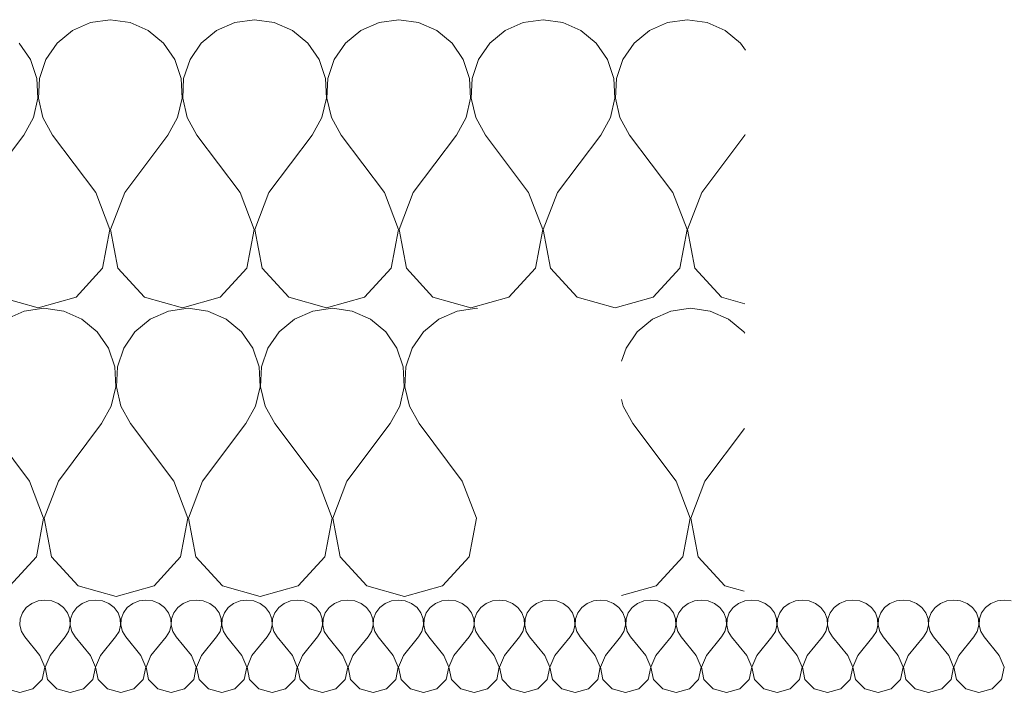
# Model space of a CAD drawing. Header units: millimetres. Extents: x -573548 to 674770, y -246895 to -89040.
# Tile 37 of 199: x 86119 to 86529, y -229926 to -229646. Entities that reach past the tile are written whole.
import ezdxf

# ---------------------------------------------------------------- set-up
doc = ezdxf.new("R2010")
doc.units = ezdxf.units.MM
doc.layers.add('Nowe_Drawing & Figure', color=7, linetype='Continuous')
doc.layers.add('Nowe_Drawing & Figure_Nr_pióra__59', color=8, linetype='Continuous', lineweight=9)

# ---------------------------------------------------------------- blocks, each defined once
blk = doc.blocks.new('*X110', base_point=(494560.37, -64691.1))
at = {"layer": 'Nowe_Drawing & Figure', "color": 21, "linetype": 'Continuous', "lineweight": 13, "true_color": 0xffaaaa}
for p, q in [((497473.08, -27258.48), (497470.85, -27260.17)), ((497475.73, -27257.41), (497473.08, -27258.48)), ((497478.6, -27257.05), (497475.73, -27257.41)), ((497481.47, -27257.41), (497478.6, -27257.05)), ((497484.12, -27258.48), (497481.47, -27257.41)), ((497486.35, -27260.17), (497484.12, -27258.48)), ((497494.08, -27258.48), (497491.85, -27260.17)), ((497496.73, -27257.41), (497494.08, -27258.48)), ((497499.6, -27257.05), (497496.73, -27257.41)), ((497502.47, -27257.41), (497499.6, -27257.05)), ((497505.12, -27258.48), (497502.47, -27257.41)), ((497507.35, -27260.17), (497505.12, -27258.48)), ((497515.08, -27258.48), (497512.85, -27260.17)), ((497517.73, -27257.41), (497515.08, -27258.48)), ((497520.6, -27257.05), (497517.73, -27257.41)), ((497523.47, -27257.41), (497520.6, -27257.05)), ((497526.12, -27258.48), (497523.47, -27257.41)), ((497528.35, -27260.17), (497526.12, -27258.48)), ((497536.08, -27258.48), (497533.85, -27260.17)), ((497538.73, -27257.41), (497536.08, -27258.48)), ((497541.6, -27257.05), (497538.73, -27257.41)), ((497544.47, -27257.41), (497541.6, -27257.05)), ((497547.12, -27258.48), (497544.47, -27257.41)), ((497549.35, -27260.17), (497547.12, -27258.48)), ((497557.08, -27258.48), (497554.85, -27260.17)), ((497559.73, -27257.41), (497557.08, -27258.48)), ((497562.6, -27257.05), (497559.73, -27257.41)), ((497565.47, -27257.41), (497562.6, -27257.05)), ((497568.12, -27258.48), (497565.47, -27257.41)), ((497570.35, -27260.17), (497568.12, -27258.48)), ((497578.08, -27258.48), (497575.85, -27260.17)), ((497580.73, -27257.41), (497578.08, -27258.48)), ((497583.6, -27257.05), (497580.73, -27257.41)), ((497586.47, -27257.41), (497583.6, -27257.05)), ((497589.12, -27258.48), (497586.47, -27257.41)), ((497591.35, -27260.17), (497589.12, -27258.48)), ((497599.08, -27258.48), (497596.85, -27260.17)), ((497601.73, -27257.41), (497599.08, -27258.48)), ((497604.6, -27257.05), (497601.73, -27257.41)), ((497607.47, -27257.41), (497604.6, -27257.05)), ((497610.12, -27258.48), (497607.47, -27257.41)), ((497612.35, -27260.17), (497610.12, -27258.48)), ((497620.08, -27258.48), (497617.85, -27260.17)), ((497622.73, -27257.41), (497620.08, -27258.48)), ((497625.6, -27257.05), (497622.73, -27257.41)), ((497628.47, -27257.41), (497625.6, -27257.05)), ((497631.12, -27258.48), (497628.47, -27257.41)), ((497633.35, -27260.17), (497631.12, -27258.48)), ((497641.08, -27258.48), (497638.85, -27260.17)), ((497643.73, -27257.41), (497641.08, -27258.48)), ((497646.6, -27257.05), (497643.73, -27257.41)), ((497649.47, -27257.41), (497646.6, -27257.05)), ((497652.12, -27258.48), (497649.47, -27257.41)), ((497654.35, -27260.17), (497652.12, -27258.48)), ((497662.08, -27258.48), (497659.85, -27260.17)), ((497664.73, -27257.41), (497662.08, -27258.48)), ((497667.6, -27257.05), (497664.73, -27257.41)), ((497670.47, -27257.41), (497667.6, -27257.05)), ((497673.12, -27258.48), (497670.47, -27257.41)), ((497675.35, -27260.17), (497673.12, -27258.48)), ((497683.08, -27258.48), (497680.85, -27260.17)), ((497685.73, -27257.41), (497683.08, -27258.48)), ((497688.6, -27257.05), (497685.73, -27257.41)), ((497691.47, -27257.41), (497688.6, -27257.05)), ((497694.12, -27258.48), (497691.47, -27257.41)), ((497696.35, -27260.17), (497694.12, -27258.48)), ((497704.08, -27258.48), (497701.85, -27260.17)), ((497706.73, -27257.41), (497704.08, -27258.48)), ((497709.6, -27257.05), (497706.73, -27257.41)), ((497712.47, -27257.41), (497709.6, -27257.05)), ((497715.12, -27258.48), (497712.47, -27257.41)), ((497717.35, -27260.17), (497715.12, -27258.48)), ((497725.08, -27258.48), (497722.85, -27260.17)), ((497727.73, -27257.41), (497725.08, -27258.48)), ((497730.6, -27257.05), (497727.73, -27257.41)), ((497733.47, -27257.41), (497730.6, -27257.05)), ((497736.12, -27258.48), (497733.47, -27257.41)), ((497738.35, -27260.17), (497736.12, -27258.48)), ((497746.08, -27258.48), (497743.85, -27260.17)), ((497748.73, -27257.41), (497746.08, -27258.48)), ((497751.6, -27257.05), (497748.73, -27257.41)), ((497754.47, -27257.41), (497751.6, -27257.05)), ((497757.12, -27258.48), (497754.47, -27257.41)), ((497759.35, -27260.17), (497757.12, -27258.48)), ((497767.08, -27258.48), (497764.85, -27260.17)), ((497769.73, -27257.41), (497767.08, -27258.48)), ((497772.6, -27257.05), (497769.73, -27257.41)), ((497775.47, -27257.41), (497772.6, -27257.05)), ((497778.12, -27258.48), (497775.47, -27257.41)), ((497780.35, -27260.17), (497778.12, -27258.48)), ((497788.08, -27258.48), (497785.85, -27260.17)), ((497790.73, -27257.41), (497788.08, -27258.48)), ((497793.6, -27257.05), (497790.73, -27257.41)), ((497796.47, -27257.41), (497793.6, -27257.05)), ((497799.12, -27258.48), (497796.47, -27257.41)), ((497801.35, -27260.17), (497799.12, -27258.48)), ((497809.08, -27258.48), (497806.85, -27260.17)), ((497811.73, -27257.41), (497809.08, -27258.48)), ((497814.6, -27257.05), (497811.73, -27257.41)), ((497817.47, -27257.41), (497814.6, -27257.05)), ((497820.12, -27258.48), (497817.47, -27257.41)), ((497822.35, -27260.17), (497820.12, -27258.48)), ((497830.08, -27258.48), (497827.85, -27260.17)), ((497832.73, -27257.41), (497830.08, -27258.48)), ((497835.6, -27257.05), (497832.73, -27257.41)), ((497838.47, -27257.41), (497835.6, -27257.05)), ((497841.12, -27258.48), (497838.47, -27257.41)), ((497843.35, -27260.17), (497841.12, -27258.48)), ((497851.08, -27258.48), (497848.85, -27260.17)), ((497853.73, -27257.41), (497851.08, -27258.48)), ((497856.6, -27257.05), (497853.73, -27257.41)), ((497859.47, -27257.41), (497856.6, -27257.05)), ((497862.12, -27258.48), (497859.47, -27257.41)), ((497864.35, -27260.17), (497862.12, -27258.48)), ((497872.08, -27258.48), (497869.85, -27260.17)), ((497874.73, -27257.41), (497872.08, -27258.48)), ((497877.6, -27257.05), (497874.73, -27257.41)), ((497880.47, -27257.41), (497877.6, -27257.05)), ((497469.21, -27262.35), (497468.29, -27264.86)), ((497470.85, -27260.17), (497469.21, -27262.35)), ((497488, -27262.35), (497486.35, -27260.17)), ((497488.92, -27264.86), (497488, -27262.35)), ((497490.21, -27262.35), (497489.29, -27264.86)), ((497491.85, -27260.17), (497490.21, -27262.35)), ((497509, -27262.35), (497507.35, -27260.17)), ((497509.92, -27264.86), (497509, -27262.35)), ((497511.21, -27262.35), (497510.29, -27264.86)), ((497512.85, -27260.17), (497511.21, -27262.35)), ((497530, -27262.35), (497528.35, -27260.17)), ((497530.92, -27264.86), (497530, -27262.35)), ((497532.21, -27262.35), (497531.29, -27264.86)), ((497533.85, -27260.17), (497532.21, -27262.35)), ((497551, -27262.35), (497549.35, -27260.17)), ((497551.92, -27264.86), (497551, -27262.35)), ((497553.21, -27262.35), (497552.29, -27264.86)), ((497554.85, -27260.17), (497553.21, -27262.35)), ((497572, -27262.35), (497570.35, -27260.17)), ((497572.92, -27264.86), (497572, -27262.35)), ((497574.21, -27262.35), (497573.29, -27264.86)), ((497575.85, -27260.17), (497574.21, -27262.35)), ((497593, -27262.35), (497591.35, -27260.17)), ((497593.92, -27264.86), (497593, -27262.35)), ((497595.21, -27262.35), (497594.29, -27264.86)), ((497596.85, -27260.17), (497595.21, -27262.35)), ((497614, -27262.35), (497612.35, -27260.17)), ((497614.92, -27264.86), (497614, -27262.35)), ((497616.21, -27262.35), (497615.29, -27264.86)), ((497617.85, -27260.17), (497616.21, -27262.35)), ((497635, -27262.35), (497633.35, -27260.17)), ((497635.92, -27264.86), (497635, -27262.35)), ((497637.21, -27262.35), (497636.29, -27264.86)), ((497638.85, -27260.17), (497637.21, -27262.35)), ((497656, -27262.35), (497654.35, -27260.17)), ((497656.92, -27264.86), (497656, -27262.35)), ((497658.21, -27262.35), (497657.29, -27264.86)), ((497659.85, -27260.17), (497658.21, -27262.35)), ((497677, -27262.35), (497675.35, -27260.17)), ((497677.92, -27264.86), (497677, -27262.35)), ((497679.21, -27262.35), (497678.29, -27264.86)), ((497680.85, -27260.17), (497679.21, -27262.35)), ((497698, -27262.35), (497696.35, -27260.17)), ((497698.92, -27264.86), (497698, -27262.35)), ((497700.21, -27262.35), (497699.29, -27264.86)), ((497701.85, -27260.17), (497700.21, -27262.35)), ((497719, -27262.35), (497717.35, -27260.17)), ((497719.92, -27264.86), (497719, -27262.35)), ((497721.21, -27262.35), (497720.29, -27264.86)), ((497722.85, -27260.17), (497721.21, -27262.35)), ((497740, -27262.35), (497738.35, -27260.17)), ((497740.92, -27264.86), (497740, -27262.35)), ((497742.21, -27262.35), (497741.29, -27264.86)), ((497743.85, -27260.17), (497742.21, -27262.35)), ((497761, -27262.35), (497759.35, -27260.17)), ((497761.92, -27264.86), (497761, -27262.35)), ((497763.21, -27262.35), (497762.29, -27264.86)), ((497764.85, -27260.17), (497763.21, -27262.35)), ((497782, -27262.35), (497780.35, -27260.17)), ((497782.92, -27264.86), (497782, -27262.35)), ((497784.21, -27262.35), (497783.29, -27264.86)), ((497785.85, -27260.17), (497784.21, -27262.35)), ((497803, -27262.35), (497801.35, -27260.17)), ((497803.92, -27264.86), (497803, -27262.35)), ((497805.21, -27262.35), (497804.29, -27264.86)), ((497806.85, -27260.17), (497805.21, -27262.35)), ((497824, -27262.35), (497822.35, -27260.17)), ((497824.92, -27264.86), (497824, -27262.35)), ((497826.21, -27262.35), (497825.29, -27264.86)), ((497827.85, -27260.17), (497826.21, -27262.35)), ((497845, -27262.35), (497843.35, -27260.17)), ((497845.92, -27264.86), (497845, -27262.35)), ((497847.21, -27262.35), (497846.29, -27264.86)), ((497848.85, -27260.17), (497847.21, -27262.35)), ((497866, -27262.35), (497864.35, -27260.17)), ((497866.92, -27264.86), (497866, -27262.35)), ((497868.21, -27262.35), (497867.29, -27264.86)), ((497869.85, -27260.17), (497868.21, -27262.35)), ((497468.29, -27264.86), (497468.15, -27267.51)), ((497489.06, -27267.51), (497488.92, -27264.86)), ((497489.29, -27264.86), (497489.15, -27267.51)), ((497510.06, -27267.51), (497509.92, -27264.86)), ((497510.29, -27264.86), (497510.15, -27267.51)), ((497531.06, -27267.51), (497530.92, -27264.86)), ((497531.29, -27264.86), (497531.15, -27267.51)), ((497552.06, -27267.51), (497551.92, -27264.86)), ((497552.29, -27264.86), (497552.15, -27267.51)), ((497573.06, -27267.51), (497572.92, -27264.86)), ((497573.29, -27264.86), (497573.15, -27267.51)), ((497594.06, -27267.51), (497593.92, -27264.86)), ((497594.29, -27264.86), (497594.15, -27267.51)), ((497615.06, -27267.51), (497614.92, -27264.86)), ((497615.29, -27264.86), (497615.15, -27267.51)), ((497636.06, -27267.51), (497635.92, -27264.86)), ((497636.29, -27264.86), (497636.15, -27267.51)), ((497657.06, -27267.51), (497656.92, -27264.86)), ((497657.29, -27264.86), (497657.15, -27267.51)), ((497678.06, -27267.51), (497677.92, -27264.86)), ((497678.29, -27264.86), (497678.15, -27267.51)), ((497699.06, -27267.51), (497698.92, -27264.86)), ((497699.29, -27264.86), (497699.15, -27267.51)), ((497720.06, -27267.51), (497719.92, -27264.86)), ((497720.29, -27264.86), (497720.15, -27267.51)), ((497741.06, -27267.51), (497740.92, -27264.86)), ((497741.29, -27264.86), (497741.15, -27267.51)), ((497762.06, -27267.51), (497761.92, -27264.86)), ((497762.29, -27264.86), (497762.15, -27267.51)), ((497783.06, -27267.51), (497782.92, -27264.86)), ((497783.29, -27264.86), (497783.15, -27267.51)), ((497804.06, -27267.51), (497803.92, -27264.86)), ((497804.29, -27264.86), (497804.15, -27267.51)), ((497825.06, -27267.51), (497824.92, -27264.86)), ((497825.29, -27264.86), (497825.15, -27267.51)), ((497846.06, -27267.51), (497845.92, -27264.86)), ((497846.29, -27264.86), (497846.15, -27267.51)), ((497867.06, -27267.51), (497866.92, -27264.86)), ((497867.29, -27264.86), (497867.15, -27267.51)), ((497468.15, -27267.51), (497468.8, -27270.09)), ((497468.8, -27270.09), (497470.2, -27272.41)), ((497487, -27272.41), (497488.41, -27270.09)), ((497488.41, -27270.09), (497489.06, -27267.51)), ((497489.15, -27267.51), (497489.8, -27270.09)), ((497489.8, -27270.09), (497491.2, -27272.41)), ((497508, -27272.41), (497509.41, -27270.09)), ((497509.41, -27270.09), (497510.06, -27267.51)), ((497510.15, -27267.51), (497510.8, -27270.09)), ((497510.8, -27270.09), (497512.2, -27272.41)), ((497529, -27272.41), (497530.41, -27270.09)), ((497530.41, -27270.09), (497531.06, -27267.51)), ((497531.15, -27267.51), (497531.8, -27270.09)), ((497531.8, -27270.09), (497533.2, -27272.41)), ((497550, -27272.41), (497551.41, -27270.09)), ((497551.41, -27270.09), (497552.06, -27267.51)), ((497552.15, -27267.51), (497552.8, -27270.09)), ((497552.8, -27270.09), (497554.2, -27272.41)), ((497571, -27272.41), (497572.41, -27270.09)), ((497572.41, -27270.09), (497573.06, -27267.51)), ((497573.15, -27267.51), (497573.8, -27270.09)), ((497573.8, -27270.09), (497575.2, -27272.41)), ((497592, -27272.41), (497593.41, -27270.09)), ((497593.41, -27270.09), (497594.06, -27267.51)), ((497594.15, -27267.51), (497594.8, -27270.09)), ((497594.8, -27270.09), (497596.2, -27272.41)), ((497613, -27272.41), (497614.41, -27270.09)), ((497614.41, -27270.09), (497615.06, -27267.51)), ((497615.15, -27267.51), (497615.8, -27270.09)), ((497615.8, -27270.09), (497617.2, -27272.41)), ((497634, -27272.41), (497635.41, -27270.09)), ((497635.41, -27270.09), (497636.06, -27267.51)), ((497636.15, -27267.51), (497636.8, -27270.09)), ((497636.8, -27270.09), (497638.2, -27272.41)), ((497655, -27272.41), (497656.41, -27270.09)), ((497656.41, -27270.09), (497657.06, -27267.51)), ((497657.15, -27267.51), (497657.8, -27270.09)), ((497657.8, -27270.09), (497659.2, -27272.41)), ((497676, -27272.41), (497677.41, -27270.09)), ((497677.41, -27270.09), (497678.06, -27267.51)), ((497678.15, -27267.51), (497678.8, -27270.09)), ((497678.8, -27270.09), (497680.2, -27272.41)), ((497697, -27272.41), (497698.41, -27270.09)), ((497698.41, -27270.09), (497699.06, -27267.51)), ((497699.15, -27267.51), (497699.8, -27270.09)), ((497699.8, -27270.09), (497701.2, -27272.41)), ((497718, -27272.41), (497719.41, -27270.09)), ((497719.41, -27270.09), (497720.06, -27267.51)), ((497720.15, -27267.51), (497720.8, -27270.09)), ((497720.8, -27270.09), (497722.2, -27272.41)), ((497739, -27272.41), (497740.41, -27270.09)), ((497740.41, -27270.09), (497741.06, -27267.51)), ((497741.15, -27267.51), (497741.8, -27270.09)), ((497741.8, -27270.09), (497743.2, -27272.41)), ((497760, -27272.41), (497761.41, -27270.09)), ((497761.41, -27270.09), (497762.06, -27267.51)), ((497762.15, -27267.51), (497762.8, -27270.09)), ((497762.8, -27270.09), (497764.2, -27272.41)), ((497781, -27272.41), (497782.41, -27270.09)), ((497782.41, -27270.09), (497783.06, -27267.51)), ((497783.15, -27267.51), (497783.8, -27270.09)), ((497783.8, -27270.09), (497785.2, -27272.41)), ((497802, -27272.41), (497803.41, -27270.09)), ((497803.41, -27270.09), (497804.06, -27267.51)), ((497804.15, -27267.51), (497804.8, -27270.09)), ((497804.8, -27270.09), (497806.2, -27272.41)), ((497823, -27272.41), (497824.41, -27270.09)), ((497824.41, -27270.09), (497825.06, -27267.51)), ((497825.15, -27267.51), (497825.8, -27270.09)), ((497825.8, -27270.09), (497827.2, -27272.41)), ((497844, -27272.41), (497845.41, -27270.09)), ((497845.41, -27270.09), (497846.06, -27267.51)), ((497846.15, -27267.51), (497846.8, -27270.09)), ((497846.8, -27270.09), (497848.2, -27272.41)), ((497865, -27272.41), (497866.41, -27270.09)), ((497866.41, -27270.09), (497867.06, -27267.51)), ((497867.15, -27267.51), (497867.8, -27270.09)), ((497867.8, -27270.09), (497869.2, -27272.41)), ((497476.5, -27280.09), (497470.2, -27272.41)), ((497480.7, -27280.09), (497487, -27272.41)), ((497497.5, -27280.09), (497491.2, -27272.41)), ((497501.7, -27280.09), (497508, -27272.41)), ((497518.5, -27280.09), (497512.2, -27272.41)), ((497522.7, -27280.09), (497529, -27272.41)), ((497539.5, -27280.09), (497533.2, -27272.41)), ((497543.7, -27280.09), (497550, -27272.41)), ((497560.5, -27280.09), (497554.2, -27272.41)), ((497564.7, -27280.09), (497571, -27272.41)), ((497581.5, -27280.09), (497575.2, -27272.41)), ((497585.7, -27280.09), (497592, -27272.41)), ((497602.5, -27280.09), (497596.2, -27272.41)), ((497606.7, -27280.09), (497613, -27272.41)), ((497623.5, -27280.09), (497617.2, -27272.41)), ((497627.7, -27280.09), (497634, -27272.41)), ((497644.5, -27280.09), (497638.2, -27272.41)), ((497648.7, -27280.09), (497655, -27272.41)), ((497665.5, -27280.09), (497659.2, -27272.41)), ((497669.7, -27280.09), (497676, -27272.41)), ((497686.5, -27280.09), (497680.2, -27272.41)), ((497690.7, -27280.09), (497697, -27272.41)), ((497707.5, -27280.09), (497701.2, -27272.41)), ((497711.7, -27280.09), (497718, -27272.41)), ((497728.5, -27280.09), (497722.2, -27272.41)), ((497732.7, -27280.09), (497739, -27272.41)), ((497749.5, -27280.09), (497743.2, -27272.41)), ((497753.7, -27280.09), (497760, -27272.41)), ((497770.5, -27280.09), (497764.2, -27272.41)), ((497774.7, -27280.09), (497781, -27272.41)), ((497791.5, -27280.09), (497785.2, -27272.41)), ((497795.7, -27280.09), (497802, -27272.41)), ((497812.5, -27280.09), (497806.2, -27272.41)), ((497816.7, -27280.09), (497823, -27272.41)), ((497833.5, -27280.09), (497827.2, -27272.41)), ((497837.7, -27280.09), (497844, -27272.41)), ((497854.5, -27280.09), (497848.2, -27272.41)), ((497858.7, -27280.09), (497865, -27272.41)), ((497875.5, -27280.09), (497869.2, -27272.41)), ((497478.56, -27284.98), (497476.5, -27280.09)), ((497480.7, -27280.09), (497478.65, -27284.98)), ((497499.56, -27284.98), (497497.5, -27280.09)), ((497501.7, -27280.09), (497499.65, -27284.98)), ((497520.56, -27284.98), (497518.5, -27280.09)), ((497522.7, -27280.09), (497520.65, -27284.98)), ((497541.56, -27284.98), (497539.5, -27280.09)), ((497543.7, -27280.09), (497541.65, -27284.98)), ((497562.56, -27284.98), (497560.5, -27280.09)), ((497564.7, -27280.09), (497562.65, -27284.98)), ((497583.56, -27284.98), (497581.5, -27280.09)), ((497585.7, -27280.09), (497583.65, -27284.98)), ((497604.56, -27284.98), (497602.5, -27280.09)), ((497606.7, -27280.09), (497604.65, -27284.98)), ((497625.56, -27284.98), (497623.5, -27280.09)), ((497627.7, -27280.09), (497625.65, -27284.98)), ((497646.56, -27284.98), (497644.5, -27280.09)), ((497648.7, -27280.09), (497646.65, -27284.98)), ((497667.56, -27284.98), (497665.5, -27280.09)), ((497669.7, -27280.09), (497667.65, -27284.98)), ((497688.56, -27284.98), (497686.5, -27280.09)), ((497690.7, -27280.09), (497688.65, -27284.98)), ((497709.56, -27284.98), (497707.5, -27280.09)), ((497711.7, -27280.09), (497709.65, -27284.98)), ((497730.56, -27284.98), (497728.5, -27280.09)), ((497732.7, -27280.09), (497730.65, -27284.98)), ((497751.56, -27284.98), (497749.5, -27280.09)), ((497753.7, -27280.09), (497751.65, -27284.98)), ((497772.56, -27284.98), (497770.5, -27280.09)), ((497774.7, -27280.09), (497772.65, -27284.98)), ((497793.56, -27284.98), (497791.5, -27280.09)), ((497795.7, -27280.09), (497793.65, -27284.98)), ((497814.56, -27284.98), (497812.5, -27280.09)), ((497816.7, -27280.09), (497814.65, -27284.98)), ((497835.56, -27284.98), (497833.5, -27280.09)), ((497837.7, -27280.09), (497835.65, -27284.98)), ((497856.56, -27284.98), (497854.5, -27280.09)), ((497858.7, -27280.09), (497856.65, -27284.98)), ((497877.56, -27284.98), (497875.5, -27280.09)), ((497477.5, -27290.14), (497478.56, -27284.98)), ((497478.65, -27284.98), (497479.71, -27290.14)), ((497498.5, -27290.14), (497499.56, -27284.98)), ((497499.65, -27284.98), (497500.71, -27290.14)), ((497519.5, -27290.14), (497520.56, -27284.98)), ((497520.65, -27284.98), (497521.71, -27290.14)), ((497540.5, -27290.14), (497541.56, -27284.98)), ((497541.65, -27284.98), (497542.71, -27290.14)), ((497561.5, -27290.14), (497562.56, -27284.98)), ((497562.65, -27284.98), (497563.71, -27290.14)), ((497582.5, -27290.14), (497583.56, -27284.98)), ((497583.65, -27284.98), (497584.71, -27290.14)), ((497603.5, -27290.14), (497604.56, -27284.98)), ((497604.65, -27284.98), (497605.71, -27290.14)), ((497624.5, -27290.14), (497625.56, -27284.98)), ((497625.65, -27284.98), (497626.71, -27290.14)), ((497645.5, -27290.14), (497646.56, -27284.98)), ((497646.65, -27284.98), (497647.71, -27290.14)), ((497666.5, -27290.14), (497667.56, -27284.98)), ((497667.65, -27284.98), (497668.71, -27290.14)), ((497687.5, -27290.14), (497688.56, -27284.98)), ((497688.65, -27284.98), (497689.71, -27290.14)), ((497708.5, -27290.14), (497709.56, -27284.98)), ((497709.65, -27284.98), (497710.71, -27290.14)), ((497729.5, -27290.14), (497730.56, -27284.98)), ((497730.65, -27284.98), (497731.71, -27290.14)), ((497750.5, -27290.14), (497751.56, -27284.98)), ((497751.65, -27284.98), (497752.71, -27290.14)), ((497771.5, -27290.14), (497772.56, -27284.98)), ((497772.65, -27284.98), (497773.71, -27290.14)), ((497792.5, -27290.14), (497793.56, -27284.98)), ((497793.65, -27284.98), (497794.71, -27290.14)), ((497813.5, -27290.14), (497814.56, -27284.98)), ((497814.65, -27284.98), (497815.71, -27290.14)), ((497834.5, -27290.14), (497835.56, -27284.98)), ((497835.65, -27284.98), (497836.71, -27290.14)), ((497855.5, -27290.14), (497856.56, -27284.98)), ((497856.65, -27284.98), (497857.71, -27290.14)), ((497876.5, -27290.14), (497877.56, -27284.98)), ((497473.62, -27294.01), (497477.5, -27290.14)), ((497479.71, -27290.14), (497483.58, -27294.01)), ((497494.62, -27294.01), (497498.5, -27290.14)), ((497500.71, -27290.14), (497504.58, -27294.01)), ((497515.62, -27294.01), (497519.5, -27290.14)), ((497521.71, -27290.14), (497525.58, -27294.01)), ((497536.62, -27294.01), (497540.5, -27290.14)), ((497542.71, -27290.14), (497546.58, -27294.01)), ((497557.62, -27294.01), (497561.5, -27290.14)), ((497563.71, -27290.14), (497567.58, -27294.01)), ((497578.62, -27294.01), (497582.5, -27290.14)), ((497584.71, -27290.14), (497588.58, -27294.01)), ((497599.62, -27294.01), (497603.5, -27290.14)), ((497605.71, -27290.14), (497609.58, -27294.01)), ((497620.62, -27294.01), (497624.5, -27290.14)), ((497626.71, -27290.14), (497630.58, -27294.01)), ((497641.62, -27294.01), (497645.5, -27290.14)), ((497647.71, -27290.14), (497651.58, -27294.01)), ((497662.62, -27294.01), (497666.5, -27290.14)), ((497668.71, -27290.14), (497672.58, -27294.01)), ((497683.62, -27294.01), (497687.5, -27290.14)), ((497689.71, -27290.14), (497693.58, -27294.01)), ((497704.62, -27294.01), (497708.5, -27290.14)), ((497710.71, -27290.14), (497714.58, -27294.01)), ((497725.62, -27294.01), (497729.5, -27290.14)), ((497731.71, -27290.14), (497735.58, -27294.01)), ((497746.62, -27294.01), (497750.5, -27290.14)), ((497752.71, -27290.14), (497756.58, -27294.01)), ((497767.62, -27294.01), (497771.5, -27290.14)), ((497773.71, -27290.14), (497777.58, -27294.01)), ((497788.62, -27294.01), (497792.5, -27290.14)), ((497794.71, -27290.14), (497798.58, -27294.01)), ((497809.62, -27294.01), (497813.5, -27290.14)), ((497815.71, -27290.14), (497819.58, -27294.01)), ((497830.62, -27294.01), (497834.5, -27290.14)), ((497836.71, -27290.14), (497840.58, -27294.01)), ((497851.62, -27294.01), (497855.5, -27290.14)), ((497857.71, -27290.14), (497861.58, -27294.01)), ((497872.62, -27294.01), (497876.5, -27290.14)), ((497462.58, -27294.01), (497468.1, -27295.45)), ((497468.1, -27295.45), (497473.62, -27294.01)), ((497483.58, -27294.01), (497489.1, -27295.45)), ((497489.1, -27295.45), (497494.62, -27294.01)), ((497504.58, -27294.01), (497510.1, -27295.45)), ((497510.1, -27295.45), (497515.62, -27294.01)), ((497525.58, -27294.01), (497531.1, -27295.45)), ((497531.1, -27295.45), (497536.62, -27294.01)), ((497546.58, -27294.01), (497552.1, -27295.45)), ((497552.1, -27295.45), (497557.62, -27294.01)), ((497567.58, -27294.01), (497573.1, -27295.45)), ((497573.1, -27295.45), (497578.62, -27294.01)), ((497588.58, -27294.01), (497594.1, -27295.45)), ((497594.1, -27295.45), (497599.62, -27294.01)), ((497609.58, -27294.01), (497615.1, -27295.45)), ((497615.1, -27295.45), (497620.62, -27294.01)), ((497630.58, -27294.01), (497636.1, -27295.45)), ((497636.1, -27295.45), (497641.62, -27294.01)), ((497651.58, -27294.01), (497657.1, -27295.45)), ((497657.1, -27295.45), (497662.62, -27294.01)), ((497672.58, -27294.01), (497678.1, -27295.45)), ((497678.1, -27295.45), (497683.62, -27294.01)), ((497693.58, -27294.01), (497699.1, -27295.45)), ((497699.1, -27295.45), (497704.62, -27294.01)), ((497714.58, -27294.01), (497720.1, -27295.45)), ((497720.1, -27295.45), (497725.62, -27294.01)), ((497735.58, -27294.01), (497741.1, -27295.45)), ((497741.1, -27295.45), (497746.62, -27294.01)), ((497756.58, -27294.01), (497762.1, -27295.45)), ((497762.1, -27295.45), (497767.62, -27294.01)), ((497777.58, -27294.01), (497783.1, -27295.45)), ((497783.1, -27295.45), (497788.62, -27294.01)), ((497798.58, -27294.01), (497804.1, -27295.45)), ((497804.1, -27295.45), (497809.62, -27294.01)), ((497819.58, -27294.01), (497825.1, -27295.45)), ((497825.1, -27295.45), (497830.62, -27294.01)), ((497840.58, -27294.01), (497846.1, -27295.45)), ((497846.1, -27295.45), (497851.62, -27294.01)), ((497861.58, -27294.01), (497867.1, -27295.45)), ((497867.1, -27295.45), (497872.62, -27294.01))]:
    blk.add_line(p, q, dxfattribs=at)
blk = doc.blocks.new('Wypełnienie_3_1', base_point=(494560.37, -64691.1))
at = {"layer": 'Nowe_Drawing & Figure', "color": 21, "linetype": 'Continuous', "lineweight": 13, "true_color": 0xffaaaa}
blk.add_blockref('*X110', (494560.37, -64691.1), dxfattribs=at)
blk = doc.blocks.new('*X126', base_point=(494560.37, -64691.1))
at = {"layer": 'Nowe_Drawing & Figure', "color": 21, "linetype": 'Continuous', "lineweight": 13, "true_color": 0xffaaaa}
for p, q in [((497126.38, -27136.72), (497118.18, -27135.58)), ((497178.18, -27135.58), (497169.99, -27136.72)), ((497186.38, -27136.72), (497178.18, -27135.58)), ((497238.18, -27135.58), (497229.99, -27136.72)), ((497246.38, -27136.72), (497238.18, -27135.58)), ((497298.18, -27135.58), (497289.99, -27136.72)), ((497306.38, -27136.72), (497298.18, -27135.58)), ((497358.18, -27135.58), (497349.99, -27136.72)), ((497366.38, -27136.72), (497358.18, -27135.58)), ((497418.18, -27135.58), (497409.99, -27136.72)), ((497426.38, -27136.72), (497418.18, -27135.58)), ((497478.18, -27135.58), (497469.99, -27136.72)), ((497486.38, -27136.72), (497478.18, -27135.58)), ((497538.18, -27135.58), (497529.99, -27136.72)), ((497546.38, -27136.72), (497538.18, -27135.58)), ((497598.18, -27135.58), (497589.99, -27136.72)), ((497606.38, -27136.72), (497598.19, -27135.58)), ((497658.18, -27135.58), (497649.99, -27136.72)), ((497658.45, -27135.62), (497658.19, -27135.58)), ((497133.96, -27140.06), (497126.38, -27136.72)), ((497140.33, -27145.34), (497133.96, -27140.06)), ((497162.41, -27140.06), (497156.04, -27145.34)), ((497169.99, -27136.72), (497162.41, -27140.06)), ((497193.96, -27140.06), (497186.38, -27136.72)), ((497200.33, -27145.34), (497193.96, -27140.06)), ((497222.41, -27140.06), (497216.04, -27145.34)), ((497229.99, -27136.72), (497222.41, -27140.06)), ((497253.96, -27140.06), (497246.38, -27136.72)), ((497260.33, -27145.34), (497253.96, -27140.06)), ((497282.41, -27140.06), (497276.04, -27145.34)), ((497289.99, -27136.72), (497282.41, -27140.06)), ((497313.96, -27140.06), (497306.38, -27136.72)), ((497320.33, -27145.34), (497313.96, -27140.06)), ((497342.41, -27140.06), (497336.04, -27145.34)), ((497349.99, -27136.72), (497342.41, -27140.06)), ((497373.96, -27140.06), (497366.38, -27136.72)), ((497380.33, -27145.34), (497373.96, -27140.06)), ((497402.41, -27140.06), (497396.04, -27145.34)), ((497409.99, -27136.72), (497402.41, -27140.06)), ((497433.96, -27140.06), (497426.38, -27136.72)), ((497440.33, -27145.34), (497433.96, -27140.06)), ((497462.41, -27140.06), (497456.04, -27145.34)), ((497469.99, -27136.72), (497462.41, -27140.06)), ((497493.96, -27140.06), (497486.38, -27136.72)), ((497500.33, -27145.34), (497493.96, -27140.06)), ((497522.41, -27140.06), (497516.04, -27145.34)), ((497529.99, -27136.72), (497522.41, -27140.06)), ((497553.96, -27140.06), (497546.38, -27136.72)), ((497560.33, -27145.34), (497553.96, -27140.06)), ((497582.41, -27140.06), (497576.04, -27145.34)), ((497589.99, -27136.72), (497582.41, -27140.06)), ((497613.96, -27140.06), (497606.38, -27136.72)), ((497620.33, -27145.34), (497613.96, -27140.06)), ((497642.41, -27140.06), (497636.04, -27145.34)), ((497649.99, -27136.72), (497642.41, -27140.06)), ((497145.02, -27152.16), (497140.33, -27145.34)), ((497156.04, -27145.34), (497151.35, -27152.16)), ((497205.02, -27152.16), (497200.33, -27145.34)), ((497216.04, -27145.34), (497211.35, -27152.16)), ((497265.02, -27152.16), (497260.33, -27145.34)), ((497276.04, -27145.34), (497271.35, -27152.16)), ((497325.02, -27152.16), (497320.33, -27145.34)), ((497336.04, -27145.34), (497331.35, -27152.16)), ((497385.02, -27152.16), (497380.33, -27145.34)), ((497396.04, -27145.34), (497391.35, -27152.16)), ((497445.02, -27152.16), (497440.33, -27145.34)), ((497456.04, -27145.34), (497451.35, -27152.16)), ((497505.02, -27152.16), (497500.33, -27145.34)), ((497516.04, -27145.34), (497511.35, -27152.16)), ((497565.02, -27152.16), (497560.33, -27145.34)), ((497576.04, -27145.34), (497571.35, -27152.16)), ((497625.02, -27152.16), (497620.33, -27145.34)), ((497636.04, -27145.34), (497631.35, -27152.16)), ((497147.66, -27160.01), (497145.02, -27152.16)), ((497151.35, -27152.16), (497148.71, -27160.01)), ((497207.66, -27160.01), (497205.02, -27152.16)), ((497211.35, -27152.16), (497208.71, -27160.01)), ((497267.66, -27160.01), (497265.02, -27152.16)), ((497271.35, -27152.16), (497268.71, -27160.01)), ((497327.66, -27160.01), (497325.02, -27152.16)), ((497331.35, -27152.16), (497328.71, -27160.01)), ((497387.66, -27160.01), (497385.02, -27152.16)), ((497391.35, -27152.16), (497388.71, -27160.01)), ((497447.66, -27160.01), (497445.02, -27152.16)), ((497451.35, -27152.16), (497448.71, -27160.01)), ((497507.66, -27160.01), (497505.02, -27152.16)), ((497511.35, -27152.16), (497508.71, -27160.01)), ((497567.66, -27160.01), (497565.02, -27152.16)), ((497571.35, -27152.16), (497568.71, -27160.01)), ((497627.66, -27160.01), (497625.02, -27152.16)), ((497631.35, -27152.16), (497628.71, -27160.01)), ((497148.06, -27168.27), (497147.66, -27160.01)), ((497148.71, -27160.01), (497148.31, -27168.27)), ((497208.06, -27168.27), (497207.66, -27160.01)), ((497208.71, -27160.01), (497208.31, -27168.27)), ((497268.06, -27168.27), (497267.66, -27160.01)), ((497268.71, -27160.01), (497268.31, -27168.27)), ((497328.06, -27168.27), (497327.66, -27160.01)), ((497328.71, -27160.01), (497328.31, -27168.27)), ((497388.06, -27168.27), (497387.66, -27160.01)), ((497388.71, -27160.01), (497388.31, -27168.27)), ((497448.06, -27168.27), (497447.66, -27160.01)), ((497448.71, -27160.01), (497448.31, -27168.27)), ((497508.06, -27168.27), (497507.66, -27160.01)), ((497508.71, -27160.01), (497508.31, -27168.27)), ((497568.06, -27168.27), (497567.66, -27160.01)), ((497568.71, -27160.01), (497568.31, -27168.27)), ((497628.06, -27168.27), (497627.66, -27160.01)), ((497628.71, -27160.01), (497628.31, -27168.27)), ((497146.19, -27176.34), (497148.06, -27168.27)), ((497148.31, -27168.27), (497150.18, -27176.34)), ((497206.19, -27176.34), (497208.06, -27168.27)), ((497208.31, -27168.27), (497210.18, -27176.34)), ((497266.19, -27176.34), (497268.06, -27168.27)), ((497268.31, -27168.27), (497270.18, -27176.34)), ((497326.19, -27176.34), (497328.06, -27168.27)), ((497328.31, -27168.27), (497330.18, -27176.34)), ((497386.19, -27176.34), (497388.06, -27168.27)), ((497388.31, -27168.27), (497390.18, -27176.34)), ((497446.19, -27176.34), (497448.06, -27168.27)), ((497448.31, -27168.27), (497450.18, -27176.34)), ((497506.19, -27176.34), (497508.06, -27168.27)), ((497508.31, -27168.27), (497510.18, -27176.34)), ((497566.19, -27176.34), (497568.06, -27168.27)), ((497568.31, -27168.27), (497570.18, -27176.34)), ((497626.19, -27176.34), (497628.06, -27168.27)), ((497628.31, -27168.27), (497630.18, -27176.34)), ((497142.18, -27183.58), (497146.19, -27176.34)), ((497150.18, -27176.34), (497154.18, -27183.58)), ((497202.18, -27183.58), (497206.19, -27176.34)), ((497210.18, -27176.34), (497214.18, -27183.58)), ((497262.18, -27183.58), (497266.19, -27176.34)), ((497270.18, -27176.34), (497274.18, -27183.58)), ((497322.18, -27183.58), (497326.19, -27176.34)), ((497330.18, -27176.34), (497334.18, -27183.58)), ((497382.18, -27183.58), (497386.19, -27176.34)), ((497390.18, -27176.34), (497394.18, -27183.58)), ((497442.18, -27183.58), (497446.19, -27176.34)), ((497450.18, -27176.34), (497454.18, -27183.58)), ((497502.18, -27183.58), (497506.19, -27176.34)), ((497510.18, -27176.34), (497514.18, -27183.58)), ((497562.18, -27183.58), (497566.19, -27176.34)), ((497570.18, -27176.34), (497574.18, -27183.58)), ((497622.18, -27183.58), (497626.19, -27176.34)), ((497630.18, -27176.34), (497634.18, -27183.58)), ((497124.18, -27207.58), (497142.18, -27183.58)), ((497172.18, -27207.58), (497154.18, -27183.58)), ((497184.18, -27207.58), (497202.18, -27183.58)), ((497232.18, -27207.58), (497214.18, -27183.58)), ((497244.18, -27207.58), (497262.18, -27183.58)), ((497292.18, -27207.58), (497274.18, -27183.58)), ((497304.18, -27207.58), (497322.18, -27183.58)), ((497352.18, -27207.58), (497334.18, -27183.58)), ((497364.18, -27207.58), (497382.18, -27183.58)), ((497412.18, -27207.58), (497394.18, -27183.58)), ((497424.18, -27207.58), (497442.18, -27183.58)), ((497472.18, -27207.58), (497454.18, -27183.58)), ((497484.18, -27207.58), (497502.18, -27183.58)), ((497532.18, -27207.58), (497514.18, -27183.58)), ((497544.18, -27207.58), (497562.18, -27183.58)), ((497592.18, -27207.58), (497574.18, -27183.58)), ((497604.18, -27207.58), (497622.18, -27183.58)), ((497652.18, -27207.58), (497634.18, -27183.58)), ((497124.18, -27207.58), (497118.31, -27222.89)), ((497178.06, -27222.89), (497172.18, -27207.58)), ((497184.18, -27207.58), (497178.31, -27222.89)), ((497238.06, -27222.89), (497232.18, -27207.58)), ((497244.18, -27207.58), (497238.31, -27222.89)), ((497298.06, -27222.89), (497292.18, -27207.58)), ((497304.18, -27207.58), (497298.31, -27222.89)), ((497358.06, -27222.89), (497352.18, -27207.58)), ((497364.18, -27207.58), (497358.31, -27222.89)), ((497418.06, -27222.89), (497412.18, -27207.58)), ((497424.18, -27207.58), (497418.31, -27222.89)), ((497478.06, -27222.89), (497472.18, -27207.58)), ((497484.18, -27207.58), (497478.31, -27222.89)), ((497538.06, -27222.89), (497532.18, -27207.58)), ((497544.18, -27207.58), (497538.31, -27222.89)), ((497598.06, -27222.89), (497592.18, -27207.58)), ((497604.18, -27207.58), (497598.31, -27222.89)), ((497658.06, -27222.89), (497652.18, -27207.58)), ((497118.31, -27222.89), (497121.35, -27239)), ((497175.02, -27239), (497178.06, -27222.89)), ((497178.31, -27222.89), (497181.35, -27239)), ((497235.02, -27239), (497238.06, -27222.89)), ((497238.31, -27222.89), (497241.35, -27239)), ((497295.02, -27239), (497298.06, -27222.89)), ((497298.31, -27222.89), (497301.35, -27239)), ((497355.02, -27239), (497358.06, -27222.89)), ((497358.31, -27222.89), (497361.35, -27239)), ((497415.02, -27239), (497418.06, -27222.89)), ((497418.31, -27222.89), (497421.35, -27239)), ((497475.02, -27239), (497478.06, -27222.89)), ((497478.31, -27222.89), (497481.35, -27239)), ((497535.02, -27239), (497538.06, -27222.89)), ((497538.31, -27222.89), (497541.35, -27239)), ((497595.02, -27239), (497598.06, -27222.89)), ((497598.31, -27222.89), (497601.35, -27239)), ((497655.02, -27239), (497658.06, -27222.89)), ((497121.35, -27239), (497132.41, -27251.1)), ((497163.96, -27251.1), (497175.02, -27239)), ((497181.35, -27239), (497192.41, -27251.1)), ((497223.96, -27251.1), (497235.02, -27239)), ((497241.35, -27239), (497252.41, -27251.1)), ((497283.96, -27251.1), (497295.02, -27239)), ((497301.35, -27239), (497312.41, -27251.1)), ((497343.96, -27251.1), (497355.02, -27239)), ((497361.35, -27239), (497372.41, -27251.1)), ((497403.96, -27251.1), (497415.02, -27239)), ((497421.35, -27239), (497432.41, -27251.1)), ((497463.96, -27251.1), (497475.02, -27239)), ((497481.35, -27239), (497492.41, -27251.1)), ((497523.96, -27251.1), (497535.02, -27239)), ((497541.35, -27239), (497552.41, -27251.1)), ((497583.96, -27251.1), (497595.02, -27239)), ((497601.35, -27239), (497612.41, -27251.1)), ((497643.96, -27251.1), (497655.02, -27239)), ((497132.41, -27251.1), (497148.18, -27255.58)), ((497148.18, -27255.58), (497163.96, -27251.1)), ((497192.41, -27251.1), (497208.18, -27255.58)), ((497208.18, -27255.58), (497223.96, -27251.1)), ((497252.41, -27251.1), (497268.18, -27255.58)), ((497268.18, -27255.58), (497283.96, -27251.1)), ((497312.41, -27251.1), (497328.18, -27255.58)), ((497328.18, -27255.58), (497343.96, -27251.1)), ((497372.41, -27251.1), (497388.18, -27255.58)), ((497388.18, -27255.58), (497403.96, -27251.1)), ((497432.41, -27251.1), (497448.18, -27255.58)), ((497448.18, -27255.58), (497463.96, -27251.1)), ((497492.41, -27251.1), (497508.18, -27255.58)), ((497508.18, -27255.58), (497523.96, -27251.1)), ((497552.41, -27251.1), (497568.18, -27255.58)), ((497568.18, -27255.58), (497583.96, -27251.1)), ((497612.41, -27251.1), (497628.18, -27255.58)), ((497628.18, -27255.58), (497643.96, -27251.1))]:
    blk.add_line(p, q, dxfattribs=at)
blk = doc.blocks.new('Wypełnienie_11_1', base_point=(494560.37, -64691.1))
at = {"layer": 'Nowe_Drawing & Figure', "color": 21, "linetype": 'Continuous', "lineweight": 13, "true_color": 0xffaaaa}
blk.add_blockref('*X126', (494560.37, -64691.1), dxfattribs=at)
blk = doc.blocks.new('*X158', base_point=(494560.37, -64691.1))
at = {"layer": 'Nowe_Drawing & Figure', "color": 21, "linetype": 'Continuous', "lineweight": 13, "true_color": 0xffaaaa}
for p, q in [((497747.11, -27135.58), (497738.92, -27136.72)), ((497755.31, -27136.72), (497747.11, -27135.58)), ((497731.34, -27140.06), (497724.97, -27145.34)), ((497738.92, -27136.72), (497731.34, -27140.06)), ((497762.88, -27140.06), (497755.31, -27136.72)), ((497769.26, -27145.34), (497762.88, -27140.06)), ((497724.97, -27145.34), (497720.28, -27152.16)), ((497769.68, -27145.95), (497769.26, -27145.34)), ((497720.28, -27152.16), (497718.45, -27157.59)), ((497718.45, -27173.51), (497719.11, -27176.34)), ((497719.11, -27176.34), (497723.11, -27183.58)), ((497741.11, -27207.58), (497723.11, -27183.58)), ((497753.11, -27207.58), (497769.59, -27185.62)), ((497746.99, -27222.89), (497741.11, -27207.58)), ((497753.11, -27207.58), (497747.23, -27222.89)), ((497743.95, -27239), (497746.99, -27222.89)), ((497747.23, -27222.89), (497750.28, -27239)), ((497732.88, -27251.1), (497743.95, -27239)), ((497750.28, -27239), (497761.34, -27251.1)), ((497718.45, -27255.2), (497732.88, -27251.1)), ((497761.34, -27251.1), (497769.44, -27253.4))]:
    blk.add_line(p, q, dxfattribs=at)
blk = doc.blocks.new('Wypełnienie_27_1', base_point=(494560.37, -64691.1))
at = {"layer": 'Nowe_Drawing & Figure', "color": 21, "linetype": 'Continuous', "lineweight": 13, "true_color": 0xffaaaa}
blk.add_blockref('*X158', (494560.37, -64691.1), dxfattribs=at)
blk = doc.blocks.new('*X164', base_point=(494560.37, -64691.1))
at = {"layer": 'Nowe_Drawing & Figure', "color": 21, "linetype": 'Continuous', "lineweight": 13, "true_color": 0xffaaaa}
for p, q in [((497497.57, -27016.59), (497490, -27019.93)), ((497505.77, -27015.45), (497497.57, -27016.59)), ((497513.97, -27016.59), (497505.77, -27015.45)), ((497521.54, -27019.93), (497513.97, -27016.59)), ((497557.57, -27016.59), (497550, -27019.93)), ((497565.77, -27015.45), (497557.57, -27016.59)), ((497573.97, -27016.59), (497565.77, -27015.45)), ((497581.54, -27019.93), (497573.97, -27016.59)), ((497617.57, -27016.59), (497610, -27019.93)), ((497625.77, -27015.45), (497617.57, -27016.59)), ((497633.97, -27016.59), (497625.77, -27015.45)), ((497641.54, -27019.93), (497633.97, -27016.59)), ((497677.57, -27016.59), (497670, -27019.93)), ((497685.77, -27015.45), (497677.57, -27016.59)), ((497693.97, -27016.59), (497685.77, -27015.45)), ((497701.54, -27019.93), (497693.97, -27016.59)), ((497737.57, -27016.59), (497730, -27019.93)), ((497745.77, -27015.45), (497737.57, -27016.59)), ((497753.97, -27016.59), (497745.77, -27015.45)), ((497761.54, -27019.93), (497753.97, -27016.59)), ((497490, -27019.93), (497483.62, -27025.21)), ((497527.91, -27025.21), (497521.54, -27019.93)), ((497550, -27019.93), (497543.62, -27025.21)), ((497587.91, -27025.21), (497581.54, -27019.93)), ((497610, -27019.93), (497603.62, -27025.21)), ((497647.91, -27025.21), (497641.54, -27019.93)), ((497670, -27019.93), (497663.62, -27025.21)), ((497707.91, -27025.21), (497701.54, -27019.93)), ((497730, -27019.93), (497723.62, -27025.21)), ((497767.91, -27025.21), (497761.54, -27019.93)), ((497472.6, -27032.03), (497467.91, -27025.21)), ((497483.62, -27025.21), (497478.94, -27032.03)), ((497532.6, -27032.03), (497527.91, -27025.21)), ((497543.62, -27025.21), (497538.94, -27032.03)), ((497592.6, -27032.03), (497587.91, -27025.21)), ((497603.62, -27025.21), (497598.94, -27032.03)), ((497652.6, -27032.03), (497647.91, -27025.21)), ((497663.62, -27025.21), (497658.94, -27032.03)), ((497712.6, -27032.03), (497707.91, -27025.21)), ((497723.62, -27025.21), (497718.94, -27032.03)), ((497769.94, -27028.16), (497767.91, -27025.21)), ((497475.25, -27039.87), (497472.6, -27032.03)), ((497478.94, -27032.03), (497476.29, -27039.87)), ((497535.25, -27039.87), (497532.6, -27032.03)), ((497538.94, -27032.03), (497536.29, -27039.87)), ((497595.25, -27039.87), (497592.6, -27032.03)), ((497598.94, -27032.03), (497596.29, -27039.87)), ((497655.25, -27039.87), (497652.6, -27032.03)), ((497658.94, -27032.03), (497656.29, -27039.87)), ((497715.25, -27039.87), (497712.6, -27032.03)), ((497718.94, -27032.03), (497716.29, -27039.87)), ((497475.65, -27048.14), (497475.25, -27039.87)), ((497476.29, -27039.87), (497475.89, -27048.14)), ((497535.65, -27048.14), (497535.25, -27039.87)), ((497536.29, -27039.87), (497535.89, -27048.14)), ((497595.65, -27048.14), (497595.25, -27039.87)), ((497596.29, -27039.87), (497595.89, -27048.14)), ((497655.65, -27048.14), (497655.25, -27039.87)), ((497656.29, -27039.87), (497655.89, -27048.14)), ((497715.65, -27048.14), (497715.25, -27039.87)), ((497716.29, -27039.87), (497715.89, -27048.14)), ((497473.77, -27056.2), (497475.65, -27048.14)), ((497475.89, -27048.14), (497477.76, -27056.2)), ((497533.77, -27056.2), (497535.65, -27048.14)), ((497535.89, -27048.14), (497537.76, -27056.2)), ((497593.77, -27056.2), (497595.65, -27048.14)), ((497595.89, -27048.14), (497597.76, -27056.2)), ((497653.77, -27056.2), (497655.65, -27048.14)), ((497655.89, -27048.14), (497657.76, -27056.2)), ((497713.77, -27056.2), (497715.65, -27048.14)), ((497715.89, -27048.14), (497717.76, -27056.2)), ((497469.77, -27063.45), (497473.77, -27056.2)), ((497477.76, -27056.2), (497481.77, -27063.45)), ((497529.77, -27063.45), (497533.77, -27056.2)), ((497537.76, -27056.2), (497541.77, -27063.45)), ((497589.77, -27063.45), (497593.77, -27056.2)), ((497597.76, -27056.2), (497601.77, -27063.45)), ((497649.77, -27063.45), (497653.77, -27056.2)), ((497657.76, -27056.2), (497661.77, -27063.45)), ((497709.77, -27063.45), (497713.77, -27056.2)), ((497717.76, -27056.2), (497721.77, -27063.45)), ((497451.77, -27087.45), (497469.77, -27063.45)), ((497499.77, -27087.45), (497481.77, -27063.45)), ((497511.77, -27087.45), (497529.77, -27063.45)), ((497559.77, -27087.45), (497541.77, -27063.45)), ((497571.77, -27087.45), (497589.77, -27063.45)), ((497619.77, -27087.45), (497601.77, -27063.45)), ((497631.77, -27087.45), (497649.77, -27063.45)), ((497679.77, -27087.45), (497661.77, -27063.45)), ((497691.77, -27087.45), (497709.77, -27063.45)), ((497739.77, -27087.45), (497721.77, -27063.45)), ((497751.77, -27087.45), (497769.77, -27063.45)), ((497769.77, -27063.45), (497769.86, -27063.28)), ((497505.65, -27102.75), (497499.77, -27087.45)), ((497511.77, -27087.45), (497505.89, -27102.75)), ((497565.65, -27102.75), (497559.77, -27087.45)), ((497571.77, -27087.45), (497565.89, -27102.75)), ((497625.65, -27102.75), (497619.77, -27087.45)), ((497631.77, -27087.45), (497625.89, -27102.75)), ((497685.65, -27102.75), (497679.77, -27087.45)), ((497691.77, -27087.45), (497685.89, -27102.75)), ((497745.65, -27102.75), (497739.77, -27087.45)), ((497751.77, -27087.45), (497745.89, -27102.75)), ((497502.6, -27118.86), (497505.65, -27102.75)), ((497505.89, -27102.75), (497508.94, -27118.86)), ((497562.6, -27118.86), (497565.65, -27102.75)), ((497565.89, -27102.75), (497568.94, -27118.86)), ((497622.6, -27118.86), (497625.65, -27102.75)), ((497625.89, -27102.75), (497628.94, -27118.86)), ((497682.6, -27118.86), (497685.65, -27102.75)), ((497685.89, -27102.75), (497688.94, -27118.86)), ((497742.6, -27118.86), (497745.65, -27102.75)), ((497745.89, -27102.75), (497748.94, -27118.86)), ((497491.54, -27130.97), (497502.6, -27118.86)), ((497508.94, -27118.86), (497520, -27130.97)), ((497551.54, -27130.97), (497562.6, -27118.86)), ((497568.94, -27118.86), (497580, -27130.97)), ((497611.54, -27130.97), (497622.6, -27118.86)), ((497628.94, -27118.86), (497640, -27130.97)), ((497671.54, -27130.97), (497682.6, -27118.86)), ((497688.94, -27118.86), (497700, -27130.97)), ((497731.54, -27130.97), (497742.6, -27118.86)), ((497748.94, -27118.86), (497760, -27130.97)), ((497460, -27130.97), (497475.77, -27135.45)), ((497475.77, -27135.45), (497491.54, -27130.97)), ((497520, -27130.97), (497535.77, -27135.45)), ((497535.77, -27135.45), (497551.54, -27130.97)), ((497580, -27130.97), (497595.77, -27135.45)), ((497595.77, -27135.45), (497611.54, -27130.97)), ((497640, -27130.97), (497655.77, -27135.45)), ((497655.77, -27135.45), (497671.54, -27130.97)), ((497700, -27130.97), (497715.77, -27135.45)), ((497715.77, -27135.45), (497731.54, -27130.97)), ((497760, -27130.97), (497769.7, -27133.72))]:
    blk.add_line(p, q, dxfattribs=at)
blk = doc.blocks.new('Wypełnienie_30_1', base_point=(494560.37, -64691.1))
at = {"layer": 'Nowe_Drawing & Figure', "color": 21, "linetype": 'Continuous', "lineweight": 13, "true_color": 0xffaaaa}
blk.add_blockref('*X164', (494560.37, -64691.1), dxfattribs=at)
blk = doc.blocks.new('A$C685D2BB2')
at = {"layer": 'Nowe_Drawing & Figure_Nr_pióra__59'}
for name in ['Wypełnienie_30_1', 'Wypełnienie_11_1', 'Wypełnienie_27_1', 'Wypełnienie_3_1']:
    blk.add_blockref(name, (5050.88, -20427.48), dxfattribs=at)

msp = doc.modelspace()

# ---------------------------------------------------------------- block references
at = {"color": 150}
msp.add_blockref('A$C685D2BB2', (78160.45, -246894.58), dxfattribs=at)

doc.saveas('drawing.dxf')
